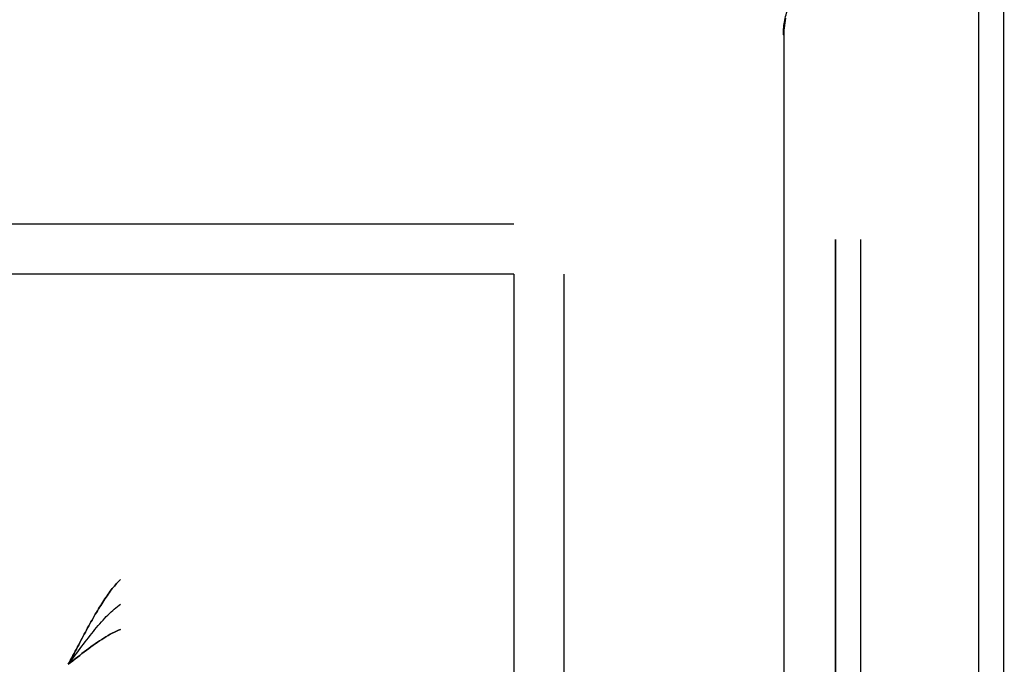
# Model space of a CAD drawing. Header units: millimetres. Extents: x -1690 to 192, y -898 to 54.
# Tile 222 of 256: x 77 to 103, y -59 to -41. Entities that reach past the tile are written whole.
import ezdxf

# ---------------------------------------------------------------- set-up
doc = ezdxf.new("R2010")
doc.units = ezdxf.units.MM
doc.header["$MEASUREMENT"] = 0
doc.layers.add('OVIDIO 186x93x72h', color=7, linetype='Continuous')

msp = doc.modelspace()

# ---------------------------------------------------------------- linework, layer by layer
at = {"layer": 'OVIDIO 186x93x72h', "extrusion": (0.045678, 0.114881, 0.992329)}
for points in [[(-134.425, 40.532), (-134.425, 147.388)], [(-134.425, 147.388), (-134.425, 40.532)], [(-134.882, 147.388), (-134.882, 40.532)], [(-134.882, 40.532), (-134.882, 147.388)], [(-119.943, 54.279), (-119.943, 109.47)], [(-120.172, 54.496), (-120.172, 108.9)]]:
    msp.add_lwpolyline(points, dxfattribs=at)
at = {"layer": 'OVIDIO 186x93x72h', "extrusion": (0, 0.894427, 0.447214)}
for points in [[(-90.716, 624.949), (-90.872, 624.952), (-91.029, 624.959), (-91.186, 624.971), (-91.343, 624.989), (-91.5, 625.011), (-91.657, 625.039), (-91.813, 625.071), (-91.969, 625.109), (-92.123, 625.151), (-92.276, 625.199), (-92.427, 625.251), (-92.576, 625.308), (-92.724, 625.37), (-92.869, 625.437), (-93.012, 625.507), (-93.152, 625.583), (-93.289, 625.662), (-93.423, 625.746), (-93.554, 625.833), (-93.682, 625.924), (-93.806, 626.018), (-93.926, 626.116), (-94.043, 626.217), (-94.156, 626.321), (-94.265, 626.427), (-94.37, 626.536), (-94.47, 626.647), (-94.567, 626.76), (-94.66, 626.875), (-94.748, 626.992), (-94.832, 627.11), (-94.912, 627.23), (-94.988, 627.351), (-95.062, 627.476), (-95.132, 627.604), (-95.199, 627.736), (-95.263, 627.87), (-95.324, 628.007), (-95.38, 628.148), (-95.433, 628.29), (-95.481, 628.436), (-95.526, 628.584), (-95.566, 628.733), (-95.601, 628.885), (-95.632, 629.039), (-95.659, 629.194), (-95.68, 629.351), (-95.697, 629.508), (-95.708, 629.667), (-95.715, 629.826), (-95.716, 629.986), (-95.712, 630.146), (-95.703, 630.305), (-95.689, 630.465), (-95.67, 630.624), (-95.646, 630.782), (-95.617, 630.939), (-95.583, 631.095), (-95.544, 631.249), (-95.5, 631.402), (-95.452, 631.552), (-95.399, 631.701), (-95.342, 631.847), (-95.28, 631.991)], [(-90.716, 624.949), (-90.866, 624.952), (-91.016, 624.958), (-91.168, 624.97), (-91.32, 624.986), (-91.472, 625.007), (-91.625, 625.033), (-91.777, 625.063), (-91.929, 625.099), (-92.08, 625.139), (-92.231, 625.184), (-92.38, 625.234), (-92.528, 625.289), (-92.675, 625.349), (-92.82, 625.413), (-92.963, 625.483), (-93.104, 625.556), (-93.242, 625.634), (-93.378, 625.717), (-93.511, 625.803), (-93.641, 625.894), (-93.767, 625.988), (-93.891, 626.086), (-94.01, 626.188), (-94.127, 626.293), (-94.239, 626.401), (-94.348, 626.512), (-94.452, 626.626), (-94.552, 626.743), (-94.649, 626.861), (-94.741, 626.982), (-94.828, 627.105), (-94.912, 627.23), (-94.991, 627.356), (-95.067, 627.487), (-95.14, 627.62), (-95.209, 627.756), (-95.275, 627.895), (-95.336, 628.037), (-95.393, 628.182), (-95.446, 628.328), (-95.494, 628.477), (-95.538, 628.628), (-95.578, 628.781), (-95.612, 628.935), (-95.642, 629.091), (-95.667, 629.247), (-95.686, 629.405), (-95.701, 629.563), (-95.711, 629.722), (-95.716, 629.88), (-95.715, 630.039), (-95.71, 630.197), (-95.7, 630.355), (-95.684, 630.512), (-95.664, 630.668), (-95.639, 630.822), (-95.61, 630.976), (-95.575, 631.127), (-95.537, 631.277), (-95.493, 631.424), (-95.446, 631.57), (-95.395, 631.713), (-95.339, 631.853), (-95.28, 631.991)], [(-95.28, 631.991), (-95.339, 631.853), (-95.395, 631.713), (-95.446, 631.57), (-95.493, 631.424), (-95.537, 631.277), (-95.575, 631.127), (-95.61, 630.976), (-95.639, 630.822), (-95.664, 630.668), (-95.684, 630.512), (-95.7, 630.355), (-95.71, 630.197), (-95.715, 630.039), (-95.716, 629.88), (-95.711, 629.722), (-95.701, 629.563), (-95.686, 629.405), (-95.667, 629.247), (-95.642, 629.091), (-95.612, 628.935), (-95.578, 628.781), (-95.538, 628.628), (-95.494, 628.477), (-95.446, 628.328), (-95.393, 628.182), (-95.336, 628.037), (-95.275, 627.895), (-95.209, 627.756), (-95.14, 627.62), (-95.067, 627.487), (-94.991, 627.356), (-94.912, 627.23), (-94.828, 627.105), (-94.741, 626.982), (-94.649, 626.861), (-94.552, 626.743), (-94.452, 626.626), (-94.348, 626.512), (-94.239, 626.401), (-94.127, 626.293), (-94.01, 626.188), (-93.891, 626.086), (-93.767, 625.988), (-93.641, 625.894), (-93.511, 625.803), (-93.378, 625.717), (-93.242, 625.634), (-93.104, 625.556), (-92.963, 625.483), (-92.82, 625.413), (-92.675, 625.349), (-92.528, 625.289), (-92.38, 625.234), (-92.231, 625.184), (-92.08, 625.139), (-91.929, 625.099), (-91.777, 625.063), (-91.625, 625.033), (-91.472, 625.007), (-91.32, 624.986), (-91.168, 624.97), (-91.016, 624.958), (-90.866, 624.952), (-90.716, 624.949)], [(-83.275, 658.836), (-82.859, 659.73), (-82.416, 660.612), (-81.946, 661.481), (-81.451, 662.337), (-80.93, 663.177), (-80.384, 664), (-79.815, 664.807), (-79.222, 665.595)], [(-79.222, 665.595), (-79.815, 664.807), (-80.384, 664), (-80.93, 663.177), (-81.451, 662.337), (-81.946, 661.481), (-82.416, 660.612), (-82.859, 659.73), (-83.275, 658.836)], [(-79.222, 665.595), (-79.815, 664.807), (-80.384, 664), (-80.93, 663.177), (-81.451, 662.337), (-81.946, 661.481), (-82.416, 660.612), (-82.859, 659.73), (-83.275, 658.836)], [(-79.222, 665.595), (-79.815, 664.807), (-80.384, 664), (-80.93, 663.177), (-81.451, 662.337), (-81.946, 661.481), (-82.416, 660.612), (-82.859, 659.73), (-83.275, 658.836)], [(-83.275, 658.836), (-82.859, 659.73), (-82.416, 660.612), (-81.946, 661.481), (-81.451, 662.337), (-80.93, 663.177), (-80.384, 664), (-79.815, 664.807), (-79.222, 665.595)]]:
    msp.add_lwpolyline(points, dxfattribs=at)
at = {"layer": 'OVIDIO 186x93x72h', "extrusion": (1.54873e-05, -1.53089e-05, 1)}
msp.add_lwpolyline([(97.03, -41.761), (97.03, -41.713), (97.032, -41.664), (97.035, -41.616), (97.039, -41.567), (97.045, -41.518), (97.051, -41.47), (97.059, -41.421), (97.068, -41.372), (97.078, -41.324), (97.09, -41.275), (97.102, -41.227), (97.116, -41.179), (97.131, -41.132), (97.148, -41.085), (97.165, -41.038), (97.184, -40.991), (97.204, -40.945), (97.225, -40.9), (97.247, -40.855), (97.27, -40.811), (97.294, -40.767), (97.319, -40.725), (97.346, -40.682), (97.373, -40.641), (97.401, -40.6), (97.43, -40.561), (97.46, -40.522), (97.491, -40.483), (97.523, -40.446), (97.555, -40.41), (97.588, -40.375), (97.622, -40.34)], dxfattribs=at)
at = {"layer": 'OVIDIO 186x93x72h', "extrusion": (1, 0, 0)}
for points in [[(-61.765, 681.085), (-40.527, 681.085)], [(-42.7, 685.237), (-41.359, 685.908)], [(-41.359, 685.908), (-42.7, 685.237)], [(-110.514, 679.61), (-47.265, 679.61)], [(-47.265, 679.61), (-110.514, 679.61)], [(-47.361, 697.913), (-48.703, 697.242)], [(-55.861, 707.176), (-54.529, 707.842)], [(-57.729, 715.293), (-56.387, 715.964)], [(-56.387, 715.964), (-57.729, 715.293)]]:
    msp.add_lwpolyline(points, dxfattribs=at)
at = {"layer": 'OVIDIO 186x93x72h'}
for points in [[(102.275, -40.527), (102.275, -61.765)], [(102.946, -40.527), (102.946, -61.765)], [(89.788, -46.851), (-749.111, -46.851)], [(98.429, -47.265), (98.429, -110.514)], [(98.429, -110.514), (98.429, -47.265)], [(99.1, -47.265), (99.1, -110.514)], [(89.788, -48.193), (-749.111, -48.193)], [(89.788, -48.193), (89.788, -422.092)], [(91.13, -48.193), (91.13, -422.092)]]:
    msp.add_lwpolyline(points, dxfattribs=at)
at = {"layer": 'OVIDIO 186x93x72h', "extrusion": (-0.182574, 0.912871, 0.365148)}
for points in [[(-85.319, 660.177), (-71.192, 685.969)], [(-71.192, 685.969), (-85.319, 660.177)], [(-85.714, 660.393), (-71.587, 686.185)]]:
    msp.add_lwpolyline(points, dxfattribs=at)
at = {"layer": 'OVIDIO 186x93x72h', "extrusion": (1, 2.56846e-05, 8.30777e-08)}
for points in [[(-59.764, 678.439), (-41.774, 678.497)], [(-41.774, 680.084), (-59.769, 680.026)], [(-59.769, 680.026), (-41.774, 680.084)], [(-41.774, 678.497), (-59.764, 678.439)]]:
    msp.add_lwpolyline(points, dxfattribs=at)
at = {"layer": 'OVIDIO 186x93x72h', "extrusion": (0, 1, 1.53089e-05)}
for points in [[(-97.04, 678.498), (-97.04, 680.084)], [(-97.04, 680.084), (-97.04, 678.498)], [(-97.041, 680.056), (-97.041, 678.469)]]:
    msp.add_lwpolyline(points, dxfattribs=at)
at = {"layer": 'OVIDIO 186x93x72h', "extrusion": (0, -1.53093e-05, 1)}
msp.add_lwpolyline([(97.04, -41.761), (97.041, -59.754)], dxfattribs=at)
at = {"layer": 'OVIDIO 186x93x72h', "extrusion": (0.912871, -0.182574, 0.365148)}
for points in [[(-22.527, 601.107), (-36.654, 626.899)], [(-37.312, 626.539), (-23.185, 600.747)], [(-23.185, 600.747), (-37.312, 626.539)], [(-37.312, 626.539), (-23.185, 600.747)], [(-23.185, 600.747), (-37.312, 626.539)], [(-22.922, 600.891), (-37.049, 626.683)], [(-37.049, 626.683), (-22.922, 600.891)]]:
    msp.add_lwpolyline(points, dxfattribs=at)
at = {"layer": 'OVIDIO 186x93x72h', "extrusion": (0.894427, 0, 0.447214)}
for points in [[(-42.7, 570.284), (-42.641, 570.146), (-42.586, 570.006), (-42.534, 569.863), (-42.487, 569.717), (-42.444, 569.57), (-42.405, 569.42), (-42.371, 569.269), (-42.341, 569.116), (-42.317, 568.961), (-42.296, 568.805), (-42.281, 568.648), (-42.271, 568.49), (-42.265, 568.332), (-42.265, 568.174), (-42.27, 568.015), (-42.28, 567.856), (-42.294, 567.698), (-42.314, 567.541), (-42.339, 567.384), (-42.369, 567.228), (-42.403, 567.074), (-42.442, 566.921), (-42.486, 566.771), (-42.535, 566.622), (-42.588, 566.475), (-42.645, 566.33), (-42.706, 566.189), (-42.771, 566.049), (-42.84, 565.913), (-42.913, 565.78), (-42.989, 565.65), (-43.069, 565.523), (-43.152, 565.398), (-43.24, 565.275), (-43.332, 565.155), (-43.428, 565.036), (-43.529, 564.919), (-43.633, 564.806), (-43.742, 564.694), (-43.854, 564.586), (-43.97, 564.481), (-44.09, 564.38), (-44.213, 564.281), (-44.34, 564.187), (-44.47, 564.096), (-44.603, 564.01), (-44.739, 563.927), (-44.877, 563.849), (-45.018, 563.776), (-45.161, 563.707), (-45.306, 563.642), (-45.452, 563.582), (-45.601, 563.527), (-45.75, 563.477), (-45.901, 563.432), (-46.052, 563.392), (-46.204, 563.356), (-46.356, 563.326), (-46.508, 563.3), (-46.661, 563.279), (-46.813, 563.263), (-46.964, 563.251), (-47.115, 563.245), (-47.265, 563.242)], [(-47.265, 563.242), (-47.115, 563.245), (-46.964, 563.251), (-46.813, 563.263), (-46.661, 563.279), (-46.508, 563.3), (-46.356, 563.326), (-46.204, 563.356), (-46.052, 563.392), (-45.901, 563.432), (-45.75, 563.477), (-45.601, 563.527), (-45.452, 563.582), (-45.306, 563.642), (-45.161, 563.707), (-45.018, 563.776), (-44.877, 563.849), (-44.739, 563.927), (-44.603, 564.01), (-44.47, 564.096), (-44.34, 564.187), (-44.213, 564.281), (-44.09, 564.38), (-43.97, 564.481), (-43.854, 564.586), (-43.742, 564.694), (-43.633, 564.806), (-43.529, 564.919), (-43.428, 565.036), (-43.332, 565.155), (-43.24, 565.275), (-43.152, 565.398), (-43.069, 565.523), (-42.989, 565.65), (-42.913, 565.78), (-42.84, 565.913), (-42.771, 566.049), (-42.706, 566.189), (-42.645, 566.33), (-42.588, 566.475), (-42.535, 566.622), (-42.486, 566.771), (-42.442, 566.921), (-42.403, 567.074), (-42.369, 567.228), (-42.339, 567.384), (-42.314, 567.541), (-42.294, 567.698), (-42.28, 567.856), (-42.27, 568.015), (-42.265, 568.174), (-42.265, 568.332), (-42.271, 568.49), (-42.281, 568.648), (-42.296, 568.805), (-42.317, 568.961), (-42.341, 569.116), (-42.371, 569.269), (-42.405, 569.42), (-42.444, 569.57), (-42.487, 569.717), (-42.534, 569.863), (-42.586, 570.006), (-42.641, 570.146), (-42.7, 570.284)], [(-47.265, 563.242), (-47.108, 563.245), (-46.952, 563.252), (-46.795, 563.265), (-46.637, 563.282), (-46.48, 563.304), (-46.323, 563.332), (-46.167, 563.364), (-46.012, 563.402), (-45.858, 563.444), (-45.705, 563.492), (-45.554, 563.544), (-45.404, 563.601), (-45.257, 563.663), (-45.112, 563.73), (-44.969, 563.801), (-44.829, 563.876), (-44.692, 563.955), (-44.557, 564.039), (-44.426, 564.126), (-44.299, 564.217), (-44.175, 564.311), (-44.054, 564.409), (-43.938, 564.51), (-43.825, 564.614), (-43.716, 564.72), (-43.611, 564.829), (-43.51, 564.94), (-43.414, 565.053), (-43.321, 565.169), (-43.233, 565.285), (-43.149, 565.403), (-43.069, 565.523), (-42.993, 565.644), (-42.919, 565.769), (-42.849, 565.897), (-42.781, 566.029), (-42.717, 566.163), (-42.657, 566.301), (-42.601, 566.441), (-42.548, 566.584), (-42.499, 566.729), (-42.455, 566.877), (-42.415, 567.027), (-42.379, 567.178), (-42.348, 567.332), (-42.322, 567.487), (-42.301, 567.644), (-42.284, 567.801), (-42.273, 567.96), (-42.266, 568.119), (-42.265, 568.279), (-42.269, 568.439), (-42.277, 568.599), (-42.291, 568.758), (-42.31, 568.917), (-42.334, 569.075), (-42.364, 569.232), (-42.398, 569.388), (-42.437, 569.542), (-42.48, 569.695), (-42.529, 569.845), (-42.581, 569.994), (-42.639, 570.14), (-42.7, 570.284)], [(-47.265, 563.242), (-47.115, 563.245), (-46.964, 563.251), (-46.813, 563.263), (-46.661, 563.279), (-46.508, 563.3), (-46.356, 563.326), (-46.204, 563.356), (-46.052, 563.392), (-45.901, 563.432), (-45.75, 563.477), (-45.601, 563.527), (-45.452, 563.582), (-45.306, 563.642), (-45.161, 563.707), (-45.018, 563.776), (-44.877, 563.849), (-44.739, 563.927), (-44.603, 564.01), (-44.47, 564.096), (-44.34, 564.187), (-44.213, 564.281), (-44.09, 564.38), (-43.97, 564.481), (-43.854, 564.586), (-43.742, 564.694), (-43.633, 564.806), (-43.529, 564.919), (-43.428, 565.036), (-43.332, 565.155), (-43.24, 565.275), (-43.152, 565.398), (-43.069, 565.523), (-42.989, 565.65), (-42.913, 565.78), (-42.84, 565.913), (-42.771, 566.049), (-42.706, 566.189), (-42.645, 566.33), (-42.588, 566.475), (-42.535, 566.622), (-42.486, 566.771), (-42.442, 566.921), (-42.403, 567.074), (-42.369, 567.228), (-42.339, 567.384), (-42.314, 567.541), (-42.294, 567.698), (-42.28, 567.856), (-42.27, 568.015), (-42.265, 568.174), (-42.265, 568.332), (-42.271, 568.49), (-42.281, 568.648), (-42.296, 568.805), (-42.317, 568.961), (-42.341, 569.116), (-42.371, 569.269), (-42.405, 569.42), (-42.444, 569.57), (-42.487, 569.717), (-42.534, 569.863), (-42.586, 570.006), (-42.641, 570.146), (-42.7, 570.284)], [(-42.7, 570.284), (-42.641, 570.146), (-42.586, 570.006), (-42.534, 569.863), (-42.487, 569.717), (-42.444, 569.57), (-42.405, 569.42), (-42.371, 569.269), (-42.341, 569.116), (-42.317, 568.961), (-42.296, 568.805), (-42.281, 568.648), (-42.271, 568.49), (-42.265, 568.332), (-42.265, 568.174), (-42.27, 568.015), (-42.28, 567.856), (-42.294, 567.698), (-42.314, 567.541), (-42.339, 567.384), (-42.369, 567.228), (-42.403, 567.074), (-42.442, 566.921), (-42.486, 566.771), (-42.535, 566.622), (-42.588, 566.475), (-42.645, 566.33), (-42.706, 566.189), (-42.771, 566.049), (-42.84, 565.913), (-42.913, 565.78), (-42.989, 565.65), (-43.069, 565.523), (-43.152, 565.398), (-43.24, 565.275), (-43.332, 565.155), (-43.428, 565.036), (-43.529, 564.919), (-43.633, 564.806), (-43.742, 564.694), (-43.854, 564.586), (-43.97, 564.481), (-44.09, 564.38), (-44.213, 564.281), (-44.34, 564.187), (-44.47, 564.096), (-44.603, 564.01), (-44.739, 563.927), (-44.877, 563.849), (-45.018, 563.776), (-45.161, 563.707), (-45.306, 563.642), (-45.452, 563.582), (-45.601, 563.527), (-45.75, 563.477), (-45.901, 563.432), (-46.052, 563.392), (-46.204, 563.356), (-46.356, 563.326), (-46.508, 563.3), (-46.661, 563.279), (-46.813, 563.263), (-46.964, 563.251), (-47.115, 563.245), (-47.265, 563.242)], [(-58.759, 603.888), (-58.166, 603.1), (-57.597, 602.294), (-57.051, 601.47), (-56.53, 600.63), (-56.034, 599.774), (-55.565, 598.905), (-55.122, 598.023), (-54.706, 597.129)], [(-54.706, 597.129), (-55.122, 598.023), (-55.565, 598.905), (-56.034, 599.774), (-56.53, 600.63), (-57.051, 601.47), (-57.597, 602.294), (-58.166, 603.1), (-58.759, 603.888)], [(-58.759, 603.888), (-58.166, 603.1), (-57.597, 602.294), (-57.051, 601.47), (-56.53, 600.63), (-56.034, 599.774), (-55.565, 598.905), (-55.122, 598.023), (-54.706, 597.129)], [(-54.706, 597.129), (-55.122, 598.023), (-55.565, 598.905), (-56.034, 599.774), (-56.53, 600.63), (-57.051, 601.47), (-57.597, 602.294), (-58.166, 603.1), (-58.759, 603.888)], [(-58.759, 603.888), (-58.166, 603.1), (-57.597, 602.294), (-57.051, 601.47), (-56.53, 600.63), (-56.034, 599.774), (-55.565, 598.905), (-55.122, 598.023), (-54.706, 597.129)]]:
    msp.add_lwpolyline(points, dxfattribs=at)
at = {"layer": 'OVIDIO 186x93x72h', "extrusion": (0, 1, 0)}
for points in [[(-95.28, 685.237), (-96.622, 685.908)], [(-96.622, 685.908), (-95.28, 685.237)], [(-97.41, 680.978), (-98.751, 681.649)], [(-98.429, 678.939), (-99.771, 679.61)], [(-99.771, 679.61), (-98.429, 678.939)], [(-90.619, 697.913), (-89.278, 697.242)], [(-101.605, 681.085), (-102.946, 678.402)], [(-82.444, 707.842), (-81.112, 707.176)], [(-79.222, 715.964), (749.111, 715.964)], [(749.111, 715.964), (-79.222, 715.964)], [(749.111, 715.293), (-79.222, 715.293)], [(-79.222, 715.293), (749.111, 715.293)]]:
    msp.add_lwpolyline(points, dxfattribs=at)
at = {"layer": 'OVIDIO 186x93x72h', "extrusion": (0.276089, -0.12261, 0.953279)}
for points in [[(-6.298, 74.007), (-6.298, 101.553)], [(-6.393, 74.007), (-6.393, 101.033)]]:
    msp.add_lwpolyline(points, dxfattribs=at)
at = {"layer": 'OVIDIO 186x93x72h', "extrusion": (1, 3.83166e-08, 1.91583e-08)}
for points in [[(-54.706, 709.248), (-53.364, 709.919)], [(-53.364, 709.919), (-54.706, 709.248)]]:
    msp.add_lwpolyline(points, dxfattribs=at)
at = {"layer": 'OVIDIO 186x93x72h', "extrusion": (3.84673e-08, 1, 1.92337e-08)}
for points in [[(-84.616, 709.919), (-83.275, 709.248)], [(-83.275, 709.248), (-84.616, 709.919)]]:
    msp.add_lwpolyline(points, dxfattribs=at)
at = {"layer": 'OVIDIO 186x93x72h'}
for points in [[(97.04, -41.771, 678.497), (97.041, -41.705, 678.497), (97.045, -41.64, 678.496), (97.05, -41.575, 678.494), (97.057, -41.511, 678.492), (97.067, -41.447, 678.489), (97.078, -41.384, 678.485), (97.092, -41.321, 678.481)], [(97.092, -41.321, 678.481), (97.078, -41.384, 678.485), (97.067, -41.447, 678.489), (97.057, -41.511, 678.492), (97.05, -41.575, 678.494), (97.045, -41.64, 678.496), (97.041, -41.705, 678.497), (97.04, -41.771, 678.497)], [(97.04, -41.771, 680.084), (97.041, -41.705, 680.084), (97.045, -41.64, 680.083), (97.05, -41.575, 680.081), (97.057, -41.511, 680.079), (97.067, -41.447, 680.076), (97.078, -41.384, 680.072), (97.092, -41.321, 680.068)], [(97.092, -41.321, 680.068), (97.078, -41.384, 680.072), (97.067, -41.447, 680.076), (97.057, -41.511, 680.079), (97.05, -41.575, 680.081), (97.045, -41.64, 680.083), (97.041, -41.705, 680.084), (97.04, -41.771, 680.084)], [(77.817, -58.668, 717.374), (77.849, -58.609, 717.373), (77.88, -58.55, 717.371), (77.911, -58.491, 717.367), (77.942, -58.432, 717.363), (77.973, -58.374, 717.356), (78.004, -58.315, 717.349), (78.035, -58.257, 717.34), (78.065, -58.199, 717.33), (78.096, -58.141, 717.319), (78.126, -58.084, 717.306), (78.157, -58.027, 717.292), (78.187, -57.97, 717.276), (78.217, -57.913, 717.259), (78.247, -57.857, 717.241), (78.277, -57.802, 717.222), (78.307, -57.747, 717.201), (78.337, -57.692, 717.18), (78.366, -57.638, 717.156), (78.396, -57.584, 717.132), (78.426, -57.531, 717.106), (78.455, -57.479, 717.08), (78.484, -57.427, 717.052), (78.514, -57.376, 717.022), (78.543, -57.326, 716.992), (78.572, -57.276, 716.96), (78.601, -57.228, 716.928), (78.63, -57.179, 716.894), (78.659, -57.132, 716.859), (78.687, -57.086, 716.823), (78.716, -57.04, 716.786), (78.745, -56.995, 716.748), (78.774, -56.951, 716.709), (78.802, -56.908, 716.669), (78.831, -56.866, 716.628), (78.859, -56.825, 716.586), (78.887, -56.785, 716.543), (78.916, -56.746, 716.5), (78.944, -56.708, 716.455), (78.972, -56.671, 716.409), (79, -56.635, 716.363), (79.028, -56.6, 716.316), (79.056, -56.566, 716.268), (79.084, -56.533, 716.219), (79.112, -56.502, 716.169), (79.139, -56.471, 716.119), (79.167, -56.442, 716.068), (79.195, -56.414, 716.016), (79.222, -56.387, 715.964)], [(79.222, -56.387, 715.964), (79.195, -56.414, 716.016), (79.167, -56.442, 716.068), (79.139, -56.471, 716.119), (79.112, -56.502, 716.169), (79.084, -56.533, 716.219), (79.056, -56.566, 716.268), (79.028, -56.6, 716.316), (79, -56.635, 716.363), (78.972, -56.671, 716.409), (78.944, -56.708, 716.455), (78.916, -56.746, 716.5), (78.887, -56.785, 716.543), (78.859, -56.825, 716.586), (78.831, -56.866, 716.628), (78.802, -56.908, 716.669), (78.774, -56.951, 716.709), (78.745, -56.995, 716.748), (78.716, -57.04, 716.786), (78.687, -57.086, 716.823), (78.659, -57.132, 716.859), (78.63, -57.179, 716.894), (78.601, -57.228, 716.928), (78.572, -57.276, 716.96), (78.543, -57.326, 716.992), (78.514, -57.376, 717.022), (78.484, -57.427, 717.052), (78.455, -57.479, 717.08), (78.426, -57.531, 717.106), (78.396, -57.584, 717.132), (78.366, -57.638, 717.156), (78.337, -57.692, 717.18), (78.307, -57.747, 717.201), (78.277, -57.802, 717.222), (78.247, -57.857, 717.241), (78.217, -57.913, 717.259), (78.187, -57.97, 717.276), (78.157, -58.027, 717.292), (78.126, -58.084, 717.306), (78.096, -58.141, 717.319), (78.065, -58.199, 717.33), (78.035, -58.257, 717.34), (78.004, -58.315, 717.349), (77.973, -58.374, 717.356), (77.942, -58.432, 717.363), (77.911, -58.491, 717.367), (77.88, -58.55, 717.371), (77.849, -58.609, 717.373), (77.817, -58.668, 717.374)], [(77.817, -58.668, 716.628), (77.863, -58.607, 716.627), (77.908, -58.546, 716.624), (77.954, -58.486, 716.618), (77.999, -58.425, 716.61), (78.044, -58.365, 716.6), (78.089, -58.305, 716.588), (78.134, -58.245, 716.574), (78.179, -58.185, 716.558), (78.224, -58.127, 716.54), (78.268, -58.068, 716.52), (78.313, -58.01, 716.498), (78.357, -57.953, 716.474), (78.402, -57.897, 716.448), (78.446, -57.841, 716.42), (78.49, -57.786, 716.39), (78.534, -57.733, 716.359), (78.578, -57.68, 716.325), (78.621, -57.628, 716.29), (78.665, -57.578, 716.254), (78.708, -57.528, 716.215), (78.752, -57.48, 716.175), (78.795, -57.433, 716.133), (78.838, -57.388, 716.09), (78.881, -57.344, 716.045), (78.924, -57.302, 715.998), (78.967, -57.261, 715.95), (79.01, -57.222, 715.9), (79.053, -57.184, 715.849), (79.095, -57.149, 715.797), (79.137, -57.115, 715.743), (79.18, -57.083, 715.687), (79.222, -57.054, 715.631)], [(79.222, -57.729, 715.293), (79.167, -57.751, 715.336), (79.111, -57.776, 715.378), (79.056, -57.803, 715.419), (78.999, -57.831, 715.458), (78.943, -57.861, 715.496), (78.886, -57.893, 715.532), (78.829, -57.927, 715.567), (78.772, -57.962, 715.601), (78.715, -57.998, 715.632), (78.657, -58.036, 715.663), (78.599, -58.076, 715.691), (78.541, -58.116, 715.717), (78.482, -58.158, 715.742), (78.424, -58.201, 715.764), (78.365, -58.245, 715.785), (78.305, -58.29, 715.803), (78.245, -58.335, 715.82), (78.185, -58.382, 715.834), (78.125, -58.428, 715.846), (78.064, -58.476, 715.856), (78.003, -58.523, 715.864), (77.941, -58.571, 715.869), (77.88, -58.619, 715.872), (77.817, -58.668, 715.874)], [(77.817, -58.668, 715.874), (77.88, -58.619, 715.872), (77.941, -58.571, 715.869), (78.003, -58.523, 715.864), (78.064, -58.476, 715.856), (78.125, -58.428, 715.846), (78.185, -58.382, 715.834), (78.245, -58.335, 715.82), (78.305, -58.29, 715.803), (78.365, -58.245, 715.785), (78.424, -58.201, 715.764), (78.482, -58.158, 715.742), (78.541, -58.116, 715.717), (78.599, -58.076, 715.691), (78.657, -58.036, 715.663), (78.715, -57.998, 715.632), (78.772, -57.962, 715.601), (78.829, -57.927, 715.567), (78.886, -57.893, 715.532), (78.943, -57.861, 715.496), (78.999, -57.831, 715.458), (79.056, -57.803, 715.419), (79.111, -57.776, 715.378), (79.167, -57.751, 715.336), (79.222, -57.729, 715.293)]]:
    msp.add_polyline3d(points, dxfattribs=at)

doc.saveas('drawing.dxf')
